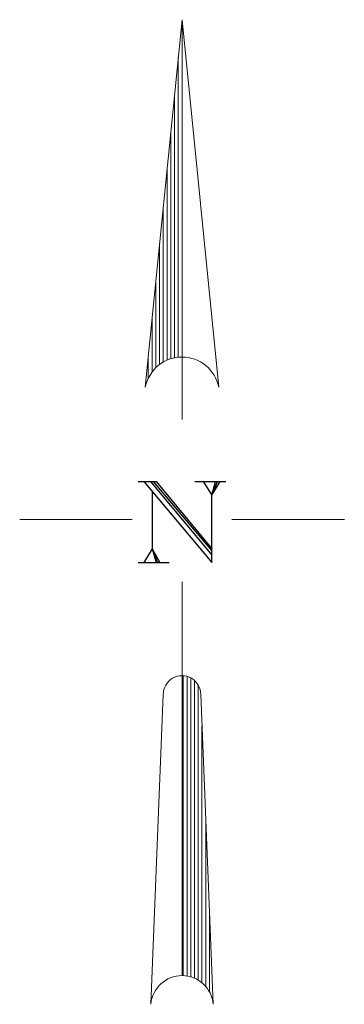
# Model space of a CAD drawing. Header units: millimetres. Extents: x 5469773 to 5470145, y 5911834 to 5911972.
# Tile 12 of 12: x 5470136 to 5470145, y 5911927 to 5911957. Entities that reach past the tile are written whole.
import ezdxf

# ---------------------------------------------------------------- set-up
doc = ezdxf.new("R2010")
doc.units = ezdxf.units.MM
doc.layers.add('_PROelCAD_PODKŁAD', color=8, linetype='Continuous')
doc.layers.add('DODATKI - Strzalka polnocy', color=8, linetype='Continuous', lineweight=18)

# ---------------------------------------------------------------- blocks, each defined once
blk = doc.blocks.new('k1_98_500_strzpn')
at = {"color": 0, "linetype": 'Continuous', "lineweight": 18}
for p, q in [((0, 5.925), (-0.2205, 3.7196)), ((0, 5.925), (0.2205, 3.7195)), ((0, 3.525), (0, 5.925)), ((-0.0225, 3.8993), (-0.0225, 5.7)), ((-0.045, 5.475), (-0.045, 3.8955)), ((-0.0675, 3.8895), (-0.0675, 5.25)), ((-0.09, 5.025), (-0.09, 3.8813)), ((-0.1125, 3.87), (-0.1125, 4.8)), ((-0.135, 4.575), (-0.135, 3.855)), ((-0.1575, 3.8355), (-0.1575, 4.35)), ((-0.18, 4.125), (-0.18, 3.81)), ((-0.2025, 3.7733), (-0.2025, 3.9)), ((-0.3, 2.925), (-0.975, 2.925)), ((0.3, 2.925), (0.975, 2.925)), ((0, 2.55), (0, 0.1875)), ((0.0075, 1.9875), (0.0075, 0.1875)), ((0.03, 0.1853), (0.03, 1.9837)), ((0.0525, 1.9747), (0.0525, 0.18)), ((0.075, 0.1717), (0.075, 1.959)), ((0.0975, 1.9313), (0.0975, 0.1605)), ((-0.1125, 1.875), (-0.1869, 0.015)), ((0.1125, 1.875), (0.1869, 0.015)), ((0.12, 0.144), (0.12, 1.6875)), ((0.1425, 1.125), (0.1425, 0.1215)), ((0.165, 0.0893), (0.165, 0.5625))]:
    blk.add_line(p, q, dxfattribs=at)
at = {"color": 0, "linetype": 'Continuous', "lineweight": 25, "flags": 128}
for points in [[(-0.2636, 3.1528), (-0.1559, 3.1528), (0.1786, 2.7497)], [(-0.2296, 3.1528), (0.1786, 2.6678), (0.1786, 3.0709), (0.2296, 3.1528)], [(-0.1899, 3.1528), (0.1786, 2.7119)], [(-0.1729, 3.1528), (0.1786, 2.7371)], [(0.0766, 3.1528), (0.2636, 3.1528)], [(0.1276, 3.1528), (0.1786, 3.0709), (0.2013, 3.1528)], [(0.1786, 3.0709), (0.2126, 3.1528)], [(-0.1786, 3.0898), (-0.1786, 2.7497), (-0.2296, 2.6678)], [(-0.1786, 2.7497), (-0.1559, 2.6678)], [(-0.1445, 2.6678), (-0.1786, 2.7497), (-0.1332, 2.6678)], [(-0.2636, 2.6678), (-0.0765, 2.6678)]]:
    blk.add_lwpolyline(points, dxfattribs=at)
at = {"color": 0, "linetype": 'Continuous', "lineweight": 18}
for centre, radius, start, end in [((0, 3.675), 0.225, 11.40964, 168.56529), ((0, 1.875), 0.1125, 0, 180.00029), ((0, 0), 0.1875, 4.58834, 175.41161)]:
    blk.add_arc(centre, radius, start, end, dxfattribs=at)
blk = doc.blocks.new('2504.PB.PZT.DWG.E00.v0_2025-08-14 - [PODKŁAD] PZT')
at = {"layer": 'DODATKI - Strzalka polnocy', "linetype": 'ByBlock', "xscale": 5, "yscale": 5, "zscale": 5}
blk.add_blockref('k1_98_500_strzpn', (5470140.423, 5911927.345), dxfattribs=at)

msp = doc.modelspace()

# ---------------------------------------------------------------- block references
at = {"layer": '_PROelCAD_PODKŁAD'}
msp.add_blockref('2504.PB.PZT.DWG.E00.v0_2025-08-14 - [PODKŁAD] PZT', (0, 0), dxfattribs=at)

doc.saveas('drawing.dxf')
